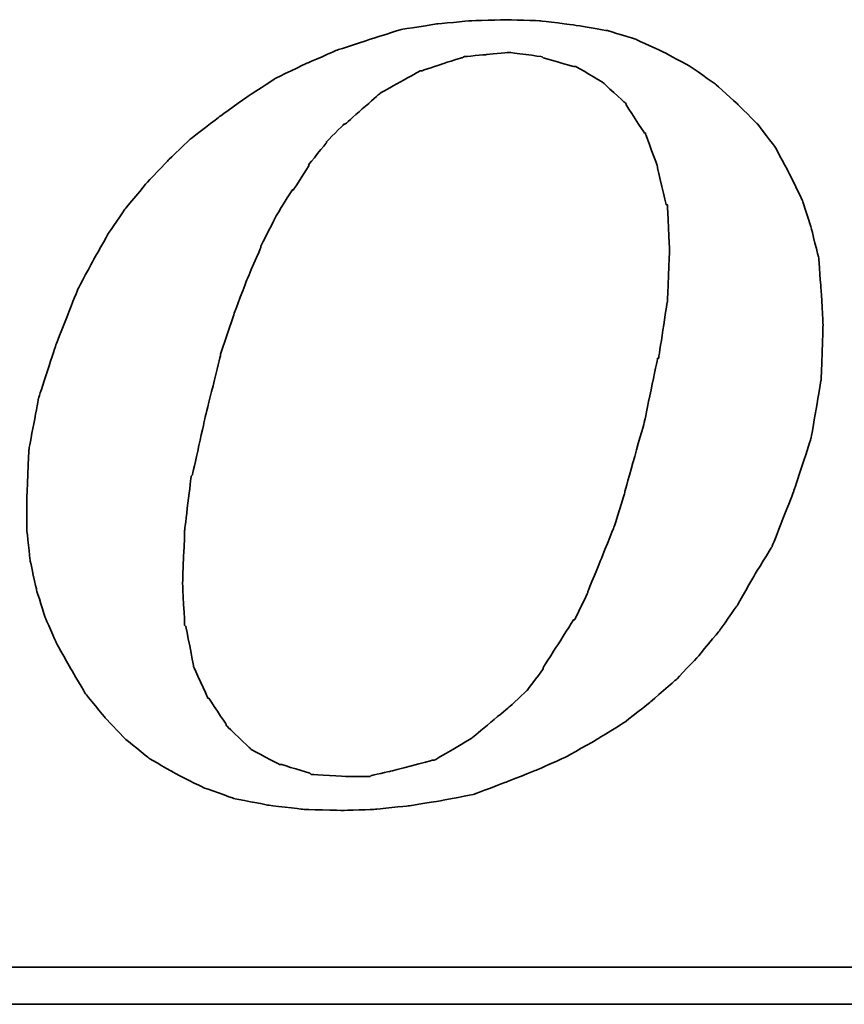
# Model space of a CAD drawing. Header units: millimetres. Extents: x 719 to 986, y 92 to 190.
# Tile 45 of 52: x 933.85 to 937.21, y 116.85 to 120.87. Entities that reach past the tile are written whole.
import ezdxf

# ---------------------------------------------------------------- set-up
doc = ezdxf.new("R2010")
doc.units = ezdxf.units.MM
doc.header["$LTSCALE"] = 0.15
doc.layers.add('DIM', color=4, linetype='CONTINUOUS')
doc.layers.add('layer 1', color=7, linetype='CONTINUOUS')

# ---------------------------------------------------------------- blocks, each defined once
blk = doc.blocks.new('TBI MOTION logo(完整正式版)')
at = {"layer": 'layer 1', "color": 22, "lineweight": 35}
for points, knots in [([(35.79625, -6.98375), (35.79625, -6.98375), (36.23125, -7.43875), (36.23125, -7.43875), (36.23125, -7.43875), (36.23125, -7.43875), (36.75625, -7.87125), (36.75625, -7.87125), (36.75625, -7.87125), (36.75625, -7.87125), (37.33125, -8.20375), (37.33125, -8.20375), (37.33125, -8.20375), (37.33125, -8.20375), (37.95625, -8.51875), (37.95625, -8.51875), (37.95625, -8.51875), (37.95625, -8.51875), (38.62625, -8.75875), (38.62625, -8.75875), (38.62625, -8.75875), (38.62625, -8.75875), (39.37125, -8.90375), (39.37125, -8.90375), (39.37125, -8.90375), (39.37125, -8.90375), (40.14125, -8.99875), (40.14125, -8.99875), (40.14125, -8.99875), (40.14125, -8.99875), (41.02625, -9.02375), (41.02625, -9.02375), (41.02625, -9.02375), (41.02625, -9.02375), (41.74625, -8.99875), (41.74625, -8.99875), (41.74625, -8.99875), (41.74625, -8.99875), (42.46625, -8.92375), (42.46625, -8.92375), (42.46625, -8.92375), (42.46625, -8.92375), (43.21125, -8.80625), (43.21125, -8.80625), (43.21125, -8.80625), (43.21125, -8.80625), (43.93125, -8.66375), (43.93125, -8.66375), (43.93125, -8.66375), (43.93125, -8.66375), (44.62625, -8.39875), (44.62625, -8.39875), (44.62625, -8.39875), (44.62625, -8.39875), (45.29625, -8.13375), (45.29625, -8.13375), (45.29625, -8.13375), (45.29625, -8.13375), (45.94625, -7.84375), (45.94625, -7.84375), (45.94625, -7.84375), (45.94625, -7.84375), (46.61625, -7.46375), (46.61625, -7.46375), (46.61625, -7.46375), (46.61625, -7.46375), (47.24125, -7.07875), (47.24125, -7.07875), (47.24125, -7.07875), (47.24125, -7.07875), (47.81625, -6.62375), (47.81625, -6.62375), (47.81625, -6.62375), (47.81625, -6.62375), (48.36875, -6.14375), (48.36875, -6.14375), (48.36875, -6.14375), (48.36875, -6.14375), (48.84625, -5.64125), (48.84625, -5.64125), (48.84625, -5.64125), (48.84625, -5.64125), (49.32625, -5.06375), (49.32625, -5.06375), (49.32625, -5.06375), (49.32625, -5.06375), (49.71125, -4.51374), (49.71125, -4.51374), (49.71125, -4.51374), (49.71125, -4.51374), (50.09625, -3.83874), (50.09625, -3.83874), (50.09625, -3.83874), (50.09625, -3.83874), (50.48125, -3.21374), (50.48125, -3.21374), (50.48125, -3.21374), (50.48125, -3.21374), (50.96125, -1.99125), (50.96125, -1.99125), (50.96125, -1.99125), (50.96125, -1.99125), (51.34375, -0.81875), (51.34375, -0.81875), (51.34375, -0.81875), (51.34375, -0.81875), (51.56125, 0.45624), (51.56125, 0.45624), (51.56125, 0.45624), (51.56125, 0.45624), (51.60625, 1.67624), (51.60625, 1.67624), (51.60625, 1.67624), (51.60625, 1.67624), (51.56125, 2.44625), (51.56125, 2.44625), (51.56125, 2.44625), (51.56125, 2.44625), (51.51125, 3.14125), (51.51125, 3.14125), (51.51125, 3.14125), (51.51125, 3.14125), (51.34375, 3.81125), (51.34375, 3.81125), (51.34375, 3.81125), (51.34375, 3.81125), (51.15125, 4.41125), (51.15125, 4.41125), (51.15125, 4.41125), (51.15125, 4.41125), (50.86125, 5.01125), (50.86125, 5.01125), (50.86125, 5.01125), (50.86125, 5.01125), (50.55125, 5.58875), (50.55125, 5.58875), (50.55125, 5.58875), (50.55125, 5.58875), (50.16625, 6.09125), (50.16625, 6.09125), (50.16625, 6.09125), (50.16625, 6.09125), (49.71125, 6.54875), (49.71125, 6.54875), (49.71125, 6.54875), (49.71125, 6.54875), (49.23125, 6.98125), (49.23125, 6.98125), (49.23125, 6.98125), (49.23125, 6.98125), (48.67875, 7.36625), (48.67875, 7.36625), (48.67875, 7.36625), (48.67875, 7.36625), (48.10375, 7.67625), (48.10375, 7.67625), (48.10375, 7.67625), (48.10375, 7.67625), (47.48125, 7.96375), (47.48125, 7.96375), (47.48125, 7.96375), (47.48125, 7.96375), (46.85625, 8.15625), (46.85625, 8.15625), (46.85625, 8.15625), (46.85625, 8.15625), (46.13625, 8.27624), (46.13625, 8.27624), (46.13625, 8.27624), (46.13625, 8.27624), (45.39125, 8.37125), (45.39125, 8.37125), (45.39125, 8.37125), (45.39125, 8.37125), (44.62625, 8.39624), (44.62625, 8.39624), (44.62625, 8.39624), (44.62625, 8.39624), (43.83625, 8.37125), (43.83625, 8.37125), (43.83625, 8.37125), (43.83625, 8.37125), (43.09125, 8.30125), (43.09125, 8.30125), (43.09125, 8.30125), (43.09125, 8.30125), (42.32125, 8.18125), (42.32125, 8.18125), (42.32125, 8.18125), (42.32125, 8.18125), (41.62875, 7.96375), (41.62875, 7.96375), (41.62875, 7.96375), (41.62875, 7.96375), (40.90625, 7.72625), (40.90625, 7.72625), (40.90625, 7.72625), (40.90625, 7.72625), (40.23624, 7.43625), (40.23624, 7.43625), (40.23624, 7.43625), (40.23624, 7.43625), (39.54124, 7.10125), (39.54124, 7.10125), (39.54124, 7.10125), (39.54124, 7.10125), (38.91625, 6.69125), (38.91625, 6.69125), (38.91625, 6.69125), (38.91625, 6.69125), (38.31625, 6.26125), (38.31625, 6.26125), (38.31625, 6.26125), (38.31625, 6.26125), (37.69125, 5.78125), (37.69125, 5.78125), (37.69125, 5.78125), (37.69125, 5.78125), (37.18625, 5.30125), (37.18625, 5.30125), (37.18625, 5.30125), (37.18625, 5.30125), (36.70625, 4.79624), (36.70625, 4.79624), (36.70625, 4.79624), (36.70625, 4.79624), (36.23125, 4.22125), (36.23125, 4.22125), (36.23125, 4.22125), (36.23125, 4.22125), (35.87124, 3.69375), (35.87124, 3.69375), (35.87124, 3.69375), (35.87124, 3.69375), (35.53125, 3.09125), (35.53125, 3.09125), (35.53125, 3.09125), (35.53125, 3.09125), (35.19875, 2.47125), (35.19875, 2.47125), (35.19875, 2.47125), (35.19875, 2.47125), (34.71625, 1.24625), (34.71625, 1.24625), (34.71625, 1.24625), (34.71625, 1.24625), (34.33125, 0.06874), (34.33125, 0.06874), (34.33125, 0.06874), (34.33125, 0.06874), (34.11625, -1.07875), (34.11625, -1.07875), (34.11625, -1.07875), (34.11625, -1.07875), (34.07125, -2.15875), (34.07125, -2.15875), (34.07125, -2.15875), (34.07125, -2.15875), (34.07125, -2.85375), (34.07125, -2.85375), (34.07125, -2.85375), (34.07125, -2.85375), (34.14125, -3.50375), (34.14125, -3.50375), (34.14125, -3.50375), (34.14125, -3.50375), (34.28625, -4.17375), (34.28625, -4.17375), (34.28625, -4.17375), (34.28625, -4.17375), (34.47625, -4.77624), (34.47625, -4.77624), (34.47625, -4.77624), (34.47625, -4.77624), (34.71625, -5.32625), (34.71625, -5.32625), (34.71625, -5.32625), (34.71625, -5.32625), (35.05375, -5.92875), (35.05375, -5.92875), (35.05375, -5.92875), (35.05375, -5.92875), (35.36375, -6.45375), (35.36375, -6.45375), (35.36375, -6.45375), (35.36375, -6.45375), (35.79625, -6.98375), (35.79625, -6.98375)], [0, 0, 0, 0, 0.01388889, 0.01388889, 0.01388889, 0.0138889, 0.02777778, 0.02777778, 0.02777778, 0.02777779, 0.04166667, 0.04166667, 0.04166667, 0.04166668, 0.05555556, 0.05555556, 0.05555556, 0.05555557, 0.06944444, 0.06944444, 0.06944444, 0.06944445, 0.08333333, 0.08333333, 0.08333333, 0.08333334, 0.09722222, 0.09722222, 0.09722222, 0.09722223, 0.11111111, 0.11111111, 0.11111111, 0.11111112, 0.125, 0.125, 0.125, 0.12500001, 0.13888889, 0.13888889, 0.13888889, 0.1388889, 0.15277778, 0.15277778, 0.15277778, 0.15277779, 0.16666667, 0.16666667, 0.16666667, 0.16666668, 0.18055556, 0.18055556, 0.18055556, 0.18055557, 0.19444444, 0.19444444, 0.19444444, 0.19444445, 0.20833333, 0.20833333, 0.20833333, 0.20833334, 0.22222222, 0.22222222, 0.22222222, 0.22222223, 0.23611111, 0.23611111, 0.23611111, 0.23611112, 0.25, 0.25, 0.25, 0.25000001, 0.26388889, 0.26388889, 0.26388889, 0.2638889, 0.27777778, 0.27777778, 0.27777778, 0.27777779, 0.29166667, 0.29166667, 0.29166667, 0.29166668, 0.30555556, 0.30555556, 0.30555556, 0.30555557, 0.31944444, 0.31944444, 0.31944444, 0.31944445, 0.33333333, 0.33333333, 0.33333333, 0.33333334, 0.34722222, 0.34722222, 0.34722222, 0.34722223, 0.36111111, 0.36111111, 0.36111111, 0.36111112, 0.375, 0.375, 0.375, 0.37500001, 0.38888889, 0.38888889, 0.38888889, 0.3888889, 0.40277778, 0.40277778, 0.40277778, 0.40277779, 0.41666667, 0.41666667, 0.41666667, 0.41666668, 0.43055556, 0.43055556, 0.43055556, 0.43055557, 0.44444444, 0.44444444, 0.44444444, 0.44444445, 0.45833333, 0.45833333, 0.45833333, 0.45833334, 0.47222222, 0.47222222, 0.47222222, 0.47222223, 0.48611111, 0.48611111, 0.48611111, 0.48611112, 0.5, 0.5, 0.5, 0.50000001, 0.51388889, 0.51388889, 0.51388889, 0.5138889, 0.52777778, 0.52777778, 0.52777778, 0.52777779, 0.54166667, 0.54166667, 0.54166667, 0.54166668, 0.55555556, 0.55555556, 0.55555556, 0.55555557, 0.56944444, 0.56944444, 0.56944444, 0.56944445, 0.58333333, 0.58333333, 0.58333333, 0.58333334, 0.59722222, 0.59722222, 0.59722222, 0.59722223, 0.61111111, 0.61111111, 0.61111111, 0.61111112, 0.625, 0.625, 0.625, 0.62500001, 0.63888889, 0.63888889, 0.63888889, 0.6388889, 0.65277778, 0.65277778, 0.65277778, 0.65277779, 0.66666667, 0.66666667, 0.66666667, 0.66666668, 0.68055556, 0.68055556, 0.68055556, 0.68055557, 0.69444444, 0.69444444, 0.69444444, 0.69444445, 0.70833333, 0.70833333, 0.70833333, 0.70833334, 0.72222222, 0.72222222, 0.72222222, 0.72222223, 0.73611111, 0.73611111, 0.73611111, 0.73611112, 0.75, 0.75, 0.75, 0.75000001, 0.76388889, 0.76388889, 0.76388889, 0.7638889, 0.77777778, 0.77777778, 0.77777778, 0.77777779, 0.79166667, 0.79166667, 0.79166667, 0.79166668, 0.80555556, 0.80555556, 0.80555556, 0.80555557, 0.81944444, 0.81944444, 0.81944444, 0.81944445, 0.83333333, 0.83333333, 0.83333333, 0.83333334, 0.84722222, 0.84722222, 0.84722222, 0.84722223, 0.86111111, 0.86111111, 0.86111111, 0.86111112, 0.875, 0.875, 0.875, 0.87500001, 0.88888889, 0.88888889, 0.88888889, 0.8888889, 0.90277778, 0.90277778, 0.90277778, 0.90277779, 0.91666667, 0.91666667, 0.91666667, 0.91666668, 0.93055556, 0.93055556, 0.93055556, 0.93055557, 0.94444444, 0.94444444, 0.94444444, 0.94444445, 0.95833333, 0.95833333, 0.95833333, 0.95833334, 0.97222222, 0.97222222, 0.97222222, 0.97222223, 0.98611111, 0.98611111, 0.98611111, 0.98611112, 1, 1, 1, 1]), ([(38.33875, 1.03124), (38.33875, 1.03124), (38.62625, 1.89625), (38.62625, 1.89625), (38.62625, 1.89625), (38.62625, 1.89625), (38.91625, 2.66375), (38.91625, 2.66375), (38.91625, 2.66375), (38.91625, 2.66375), (39.22625, 3.38125), (39.22625, 3.38125), (39.22625, 3.38125), (39.22625, 3.38125), (39.22625, 3.40624), (39.22625, 3.40624), (39.22625, 3.40624), (39.22625, 3.40624), (39.56124, 4.07624), (39.56124, 4.07624), (39.56124, 4.07624), (39.56124, 4.07624), (39.92125, 4.65125), (39.92125, 4.65125), (39.92125, 4.65125), (39.92125, 4.65125), (39.94625, 4.65125), (39.94625, 4.65125), (39.94625, 4.65125), (39.94625, 4.65125), (40.28125, 5.17875), (40.28125, 5.17875), (40.28125, 5.17875), (40.28125, 5.17875), (40.28125, 5.20375), (40.28125, 5.20375), (40.28125, 5.20375), (40.28125, 5.20375), (40.66875, 5.68625), (40.66875, 5.68625), (40.66875, 5.68625), (40.66875, 5.68625), (40.66875, 5.70625), (40.66875, 5.70625), (40.66875, 5.70625), (40.66875, 5.70625), (41.05124, 6.09125), (41.05124, 6.09125), (41.05124, 6.09125), (41.05124, 6.09125), (41.07625, 6.09125), (41.07625, 6.09125), (41.07625, 6.09125), (41.07625, 6.09125), (41.84125, 6.76625), (41.84125, 6.76625), (41.84125, 6.76625), (41.84125, 6.76625), (41.86625, 6.78625), (41.86625, 6.78625), (41.86625, 6.78625), (41.86625, 6.78625), (42.73125, 7.26624), (42.73125, 7.26624), (42.73125, 7.26624), (42.73125, 7.26624), (42.75625, 7.26624), (42.75625, 7.26624), (42.75625, 7.26624), (42.75625, 7.26624), (43.18625, 7.41125), (43.18625, 7.41125), (43.18625, 7.41125), (43.18625, 7.41125), (43.64125, 7.55625), (43.64125, 7.55625), (43.64125, 7.55625), (43.64125, 7.55625), (43.66625, 7.55625), (43.66625, 7.55625), (43.66625, 7.55625), (43.66625, 7.55625), (43.69125, 7.58124), (43.69125, 7.58124), (43.69125, 7.58124), (43.69125, 7.58124), (44.19125, 7.62625), (44.19125, 7.62625), (44.19125, 7.62625), (44.19125, 7.62625), (44.67125, 7.67625), (44.67125, 7.67625), (44.67125, 7.67625), (44.67125, 7.67625), (44.69625, 7.67625), (44.69625, 7.67625), (44.69625, 7.67625), (44.69625, 7.67625), (45.41875, 7.58124), (45.41875, 7.58124), (45.41875, 7.58124), (45.41875, 7.58124), (45.44125, 7.55625), (45.44125, 7.55625), (45.44125, 7.55625), (45.44125, 7.55625), (46.11125, 7.36625), (46.11125, 7.36625), (46.11125, 7.36625), (46.11125, 7.36625), (46.13625, 7.36625), (46.13625, 7.36625), (46.13625, 7.36625), (46.13625, 7.36625), (46.15875, 7.36625), (46.15875, 7.36625), (46.15875, 7.36625), (46.15875, 7.36625), (46.73625, 7.02624), (46.73625, 7.02624), (46.73625, 7.02624), (46.73625, 7.02624), (46.76125, 7.00624), (46.76125, 7.00624), (46.76125, 7.00624), (46.76125, 7.00624), (47.24125, 6.57124), (47.24125, 6.57124), (47.24125, 6.57124), (47.24125, 6.57124), (47.26625, 6.54875), (47.26625, 6.54875), (47.26625, 6.54875), (47.26625, 6.54875), (47.26625, 6.52375), (47.26625, 6.52375), (47.26625, 6.52375), (47.26625, 6.52375), (47.67375, 5.89875), (47.67375, 5.89875), (47.67375, 5.89875), (47.67375, 5.89875), (47.69625, 5.89875), (47.69625, 5.89875), (47.69625, 5.89875), (47.69625, 5.89875), (47.69625, 5.87625), (47.69625, 5.87625), (47.69625, 5.87625), (47.69625, 5.87625), (47.96125, 5.15625), (47.96125, 5.15625), (47.96125, 5.15625), (47.96125, 5.15625), (47.96125, 5.13125), (47.96125, 5.13125), (47.96125, 5.13125), (47.96125, 5.13125), (48.15125, 4.31875), (48.15125, 4.31875), (48.15125, 4.31875), (48.15125, 4.31875), (48.17625, 4.31875), (48.17625, 4.31875), (48.17625, 4.31875), (48.17625, 4.31875), (48.17625, 4.29125), (48.17625, 4.29125), (48.17625, 4.29125), (48.17625, 4.29125), (48.22625, 3.33125), (48.22625, 3.33125), (48.22625, 3.33125), (48.22625, 3.33125), (48.22625, 3.30875), (48.22625, 3.30875), (48.22625, 3.30875), (48.22625, 3.30875), (48.17625, 2.20624), (48.17625, 2.20624), (48.17625, 2.20624), (48.17625, 2.20624), (48.17625, 2.18124), (48.17625, 2.18124), (48.17625, 2.18124), (48.17625, 2.18124), (47.98375, 0.93624), (47.98375, 0.93624), (47.98375, 0.93624), (47.98375, 0.93624), (47.96125, 0.93624), (47.96125, 0.93624), (47.96125, 0.93624), (47.96125, 0.93624), (47.67375, -0.45874), (47.67375, -0.45874), (47.67375, -0.45874), (47.67375, -0.45874), (47.24125, -1.99125), (47.24125, -1.99125), (47.24125, -1.99125), (47.24125, -1.99125), (47.24125, -2.01874), (47.24125, -2.01874), (47.24125, -2.01874), (47.24125, -2.01874), (47.00125, -2.78375), (47.00125, -2.78375), (47.00125, -2.78375), (47.00125, -2.78375), (46.71125, -3.50375), (46.71125, -3.50375), (46.71125, -3.50375), (46.71125, -3.50375), (46.42625, -4.19875), (46.42625, -4.19875), (46.42625, -4.19875), (46.42625, -4.19875), (46.42625, -4.22375), (46.42625, -4.22375), (46.42625, -4.22375), (46.42625, -4.22375), (46.13625, -4.82374), (46.13625, -4.82374), (46.13625, -4.82374), (46.13625, -4.82374), (46.11125, -4.82374), (46.11125, -4.82374), (46.11125, -4.82374), (46.11125, -4.82374), (45.77625, -5.35125), (45.77625, -5.35125), (45.77625, -5.35125), (45.77625, -5.35125), (45.44125, -5.87875), (45.44125, -5.87875), (45.44125, -5.87875), (45.44125, -5.87875), (45.44125, -5.90375), (45.44125, -5.90375), (45.44125, -5.90375), (45.44125, -5.90375), (45.10625, -6.35875), (45.10625, -6.35875), (45.10625, -6.35875), (45.10625, -6.35875), (45.08125, -6.38375), (45.08125, -6.38375), (45.08125, -6.38375), (45.08125, -6.38375), (44.69625, -6.74375), (44.69625, -6.74375), (44.69625, -6.74375), (44.69625, -6.74375), (43.88375, -7.41625), (43.88375, -7.41625), (43.88375, -7.41625), (43.88375, -7.41625), (43.85625, -7.43875), (43.85625, -7.43875), (43.85625, -7.43875), (43.85625, -7.43875), (43.04125, -7.91875), (43.04125, -7.91875), (43.04125, -7.91875), (43.04125, -7.91875), (43.01625, -7.91875), (43.01625, -7.91875), (43.01625, -7.91875), (43.01625, -7.91875), (42.99625, -7.91875), (42.99625, -7.91875), (42.99625, -7.91875), (42.99625, -7.91875), (42.08125, -8.15875), (42.08125, -8.15875), (42.08125, -8.15875), (42.08125, -8.15875), (41.65125, -8.25625), (41.65125, -8.25625), (41.65125, -8.25625), (41.65125, -8.25625), (41.62875, -8.27875), (41.62875, -8.27875), (41.62875, -8.27875), (41.62875, -8.27875), (41.60125, -8.27875), (41.60125, -8.27875), (41.60125, -8.27875), (41.60125, -8.27875), (41.12125, -8.27875), (41.12125, -8.27875), (41.12125, -8.27875), (41.12125, -8.27875), (40.35624, -8.23125), (40.35624, -8.23125), (40.35624, -8.23125), (40.35624, -8.23125), (40.33125, -8.23125), (40.33125, -8.23125), (40.33125, -8.23125), (40.33125, -8.23125), (40.30625, -8.20375), (40.30625, -8.20375), (40.30625, -8.20375), (40.30625, -8.20375), (39.68375, -8.01375), (39.68375, -8.01375), (39.68375, -8.01375), (39.68375, -8.01375), (39.66124, -8.01375), (39.66124, -8.01375), (39.66124, -8.01375), (39.66124, -8.01375), (39.63625, -8.01375), (39.63625, -8.01375), (39.63625, -8.01375), (39.63625, -8.01375), (39.01125, -7.67875), (39.01125, -7.67875), (39.01125, -7.67875), (39.01125, -7.67875), (38.98875, -7.65375), (38.98875, -7.65375), (38.98875, -7.65375), (38.98875, -7.65375), (38.48625, -7.17375), (38.48625, -7.17375), (38.48625, -7.17375), (38.48625, -7.17375), (38.45875, -7.14875), (38.45875, -7.14875), (38.45875, -7.14875), (38.45875, -7.14875), (38.45875, -7.12875), (38.45875, -7.12875), (38.45875, -7.12875), (38.45875, -7.12875), (38.07625, -6.54875), (38.07625, -6.54875), (38.07625, -6.54875), (38.07625, -6.54875), (38.05125, -6.54875), (38.05125, -6.54875), (38.05125, -6.54875), (38.05125, -6.54875), (38.05125, -6.52875), (38.05125, -6.52875), (38.05125, -6.52875), (38.05125, -6.52875), (37.74125, -5.85375), (37.74125, -5.85375), (37.74125, -5.85375), (37.74125, -5.85375), (37.74125, -5.82875), (37.74125, -5.82875), (37.74125, -5.82875), (37.74125, -5.82875), (37.57375, -4.96875), (37.57375, -4.96875), (37.57375, -4.96875), (37.57375, -4.96875), (37.54625, -4.94375), (37.54625, -4.94375), (37.54625, -4.94375), (37.54625, -4.94375), (37.50125, -4.03375), (37.50125, -4.03375), (37.50125, -4.03375), (37.50125, -4.03375), (37.50125, -4.00875), (37.50125, -4.00875), (37.50125, -4.00875), (37.50125, -4.00875), (37.54625, -2.85375), (37.54625, -2.85375), (37.54625, -2.85375), (37.54625, -2.85375), (37.69125, -1.65875), (37.69125, -1.65875), (37.69125, -1.65875), (37.69125, -1.65875), (37.71624, -1.63375), (37.71624, -1.63375), (37.71624, -1.63375), (37.71624, -1.63375), (38.00375, -0.33875), (38.00375, -0.33875), (38.00375, -0.33875), (38.00375, -0.33875), (38.33875, 1.00624), (38.33875, 1.00624), (38.33875, 1.00624), (38.33875, 1.00624), (38.33875, 1.03124), (38.33875, 1.03124)], [0, 0, 0, 0, 0.01010101, 0.01010101, 0.01010101, 0.01010102, 0.02020202, 0.02020202, 0.02020202, 0.02020203, 0.03030303, 0.03030303, 0.03030303, 0.03030304, 0.04040404, 0.04040404, 0.04040404, 0.04040405, 0.05050505, 0.05050505, 0.05050505, 0.05050506, 0.06060606, 0.06060606, 0.06060606, 0.06060607, 0.07070707, 0.07070707, 0.07070707, 0.07070708, 0.08080808, 0.08080808, 0.08080808, 0.08080809, 0.09090909, 0.09090909, 0.09090909, 0.0909091, 0.1010101, 0.1010101, 0.1010101, 0.10101011, 0.11111111, 0.11111111, 0.11111111, 0.11111112, 0.12121212, 0.12121212, 0.12121212, 0.12121213, 0.13131313, 0.13131313, 0.13131313, 0.13131314, 0.14141414, 0.14141414, 0.14141414, 0.14141415, 0.15151515, 0.15151515, 0.15151515, 0.15151516, 0.16161616, 0.16161616, 0.16161616, 0.16161617, 0.17171717, 0.17171717, 0.17171717, 0.17171718, 0.18181818, 0.18181818, 0.18181818, 0.18181819, 0.19191919, 0.19191919, 0.19191919, 0.1919192, 0.2020202, 0.2020202, 0.2020202, 0.20202021, 0.21212121, 0.21212121, 0.21212121, 0.21212122, 0.22222222, 0.22222222, 0.22222222, 0.22222223, 0.23232323, 0.23232323, 0.23232323, 0.23232324, 0.24242424, 0.24242424, 0.24242424, 0.24242425, 0.25252525, 0.25252525, 0.25252525, 0.25252526, 0.26262626, 0.26262626, 0.26262626, 0.26262627, 0.27272727, 0.27272727, 0.27272727, 0.27272728, 0.28282828, 0.28282828, 0.28282828, 0.28282829, 0.29292929, 0.29292929, 0.29292929, 0.2929293, 0.3030303, 0.3030303, 0.3030303, 0.30303031, 0.31313131, 0.31313131, 0.31313131, 0.31313132, 0.32323232, 0.32323232, 0.32323232, 0.32323233, 0.33333333, 0.33333333, 0.33333333, 0.33333334, 0.34343434, 0.34343434, 0.34343434, 0.34343435, 0.35353535, 0.35353535, 0.35353535, 0.35353536, 0.36363636, 0.36363636, 0.36363636, 0.36363637, 0.37373737, 0.37373737, 0.37373737, 0.37373738, 0.38383838, 0.38383838, 0.38383838, 0.38383839, 0.39393939, 0.39393939, 0.39393939, 0.3939394, 0.4040404, 0.4040404, 0.4040404, 0.40404041, 0.41414141, 0.41414141, 0.41414141, 0.41414142, 0.42424242, 0.42424242, 0.42424242, 0.42424243, 0.43434343, 0.43434343, 0.43434343, 0.43434344, 0.44444444, 0.44444444, 0.44444444, 0.44444445, 0.45454545, 0.45454545, 0.45454545, 0.45454546, 0.46464646, 0.46464646, 0.46464646, 0.46464647, 0.47474747, 0.47474747, 0.47474747, 0.47474748, 0.48484848, 0.48484848, 0.48484848, 0.48484849, 0.49494949, 0.49494949, 0.49494949, 0.4949495, 0.50505051, 0.50505051, 0.50505051, 0.50505052, 0.51515152, 0.51515152, 0.51515152, 0.51515153, 0.52525253, 0.52525253, 0.52525253, 0.52525254, 0.53535354, 0.53535354, 0.53535354, 0.53535355, 0.54545455, 0.54545455, 0.54545455, 0.54545456, 0.55555556, 0.55555556, 0.55555556, 0.55555557, 0.56565657, 0.56565657, 0.56565657, 0.56565658, 0.57575758, 0.57575758, 0.57575758, 0.57575759, 0.58585859, 0.58585859, 0.58585859, 0.5858586, 0.5959596, 0.5959596, 0.5959596, 0.59595961, 0.60606061, 0.60606061, 0.60606061, 0.60606062, 0.61616162, 0.61616162, 0.61616162, 0.61616163, 0.62626263, 0.62626263, 0.62626263, 0.62626264, 0.63636364, 0.63636364, 0.63636364, 0.63636365, 0.64646465, 0.64646465, 0.64646465, 0.64646466, 0.65656566, 0.65656566, 0.65656566, 0.65656567, 0.66666667, 0.66666667, 0.66666667, 0.66666668, 0.67676768, 0.67676768, 0.67676768, 0.67676769, 0.68686869, 0.68686869, 0.68686869, 0.6868687, 0.6969697, 0.6969697, 0.6969697, 0.69696971, 0.70707071, 0.70707071, 0.70707071, 0.70707072, 0.71717172, 0.71717172, 0.71717172, 0.71717173, 0.72727273, 0.72727273, 0.72727273, 0.72727274, 0.73737374, 0.73737374, 0.73737374, 0.73737375, 0.74747475, 0.74747475, 0.74747475, 0.74747476, 0.75757576, 0.75757576, 0.75757576, 0.75757577, 0.76767677, 0.76767677, 0.76767677, 0.76767678, 0.77777778, 0.77777778, 0.77777778, 0.77777779, 0.78787879, 0.78787879, 0.78787879, 0.7878788, 0.7979798, 0.7979798, 0.7979798, 0.79797981, 0.80808081, 0.80808081, 0.80808081, 0.80808082, 0.81818182, 0.81818182, 0.81818182, 0.81818183, 0.82828283, 0.82828283, 0.82828283, 0.82828284, 0.83838384, 0.83838384, 0.83838384, 0.83838385, 0.84848485, 0.84848485, 0.84848485, 0.84848486, 0.85858586, 0.85858586, 0.85858586, 0.85858587, 0.86868687, 0.86868687, 0.86868687, 0.86868688, 0.87878788, 0.87878788, 0.87878788, 0.87878789, 0.88888889, 0.88888889, 0.88888889, 0.8888889, 0.8989899, 0.8989899, 0.8989899, 0.89898991, 0.90909091, 0.90909091, 0.90909091, 0.90909092, 0.91919192, 0.91919192, 0.91919192, 0.91919193, 0.92929293, 0.92929293, 0.92929293, 0.92929294, 0.93939394, 0.93939394, 0.93939394, 0.93939395, 0.94949495, 0.94949495, 0.94949495, 0.94949496, 0.95959596, 0.95959596, 0.95959596, 0.95959597, 0.96969697, 0.96969697, 0.96969697, 0.96969698, 0.97979798, 0.97979798, 0.97979798, 0.97979799, 0.98989899, 0.98989899, 0.98989899, 0.989899, 1, 1, 1, 1]), ([(75.90875, -9.47875), (75.90875, -9.47875), (75.90875, -12.28625), (75.90875, -12.28625), (75.90875, -12.28625), (75.90875, -12.28625), (75.90875, -12.47875), (75.90875, -12.47875), (75.90875, -12.47875), (75.90875, -12.47875), (75.71625, -12.47875), (75.71625, -12.47875), (75.71625, -12.47875), (75.71625, -12.47875), (-88.32875, -12.47875), (-88.32875, -12.47875), (-88.32875, -12.47875), (-88.32875, -12.47875), (-88.32875, -13.29375), (-88.32875, -13.29375), (-88.32875, -13.29375), (-88.32875, -13.29375), (82.89125, -13.29375), (82.89125, -13.29375), (82.89125, -13.29375), (82.89125, -13.29375), (75.90875, -9.47875), (75.90875, -9.47875)], [0, 0, 0, 0, 0.14285714, 0.14285714, 0.14285714, 0.14285715, 0.28571429, 0.28571429, 0.28571429, 0.2857143, 0.42857143, 0.42857143, 0.42857143, 0.42857144, 0.57142857, 0.57142857, 0.57142857, 0.57142858, 0.71428571, 0.71428571, 0.71428571, 0.71428572, 0.85714286, 0.85714286, 0.85714286, 0.85714287, 1, 1, 1, 1])]:
    blk.add_open_spline(points, degree=3, knots=knots, dxfattribs=at)

msp = doc.modelspace()

# ---------------------------------------------------------------- block references
at = {"layer": 'DIM', "color": 7, "xscale": 0.1852549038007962, "yscale": 0.1852549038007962, "zscale": 0.1852549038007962}
msp.add_blockref('TBI MOTION logo(完整正式版)', (927.5664, 119.3153), dxfattribs=at)

doc.saveas('drawing.dxf')
